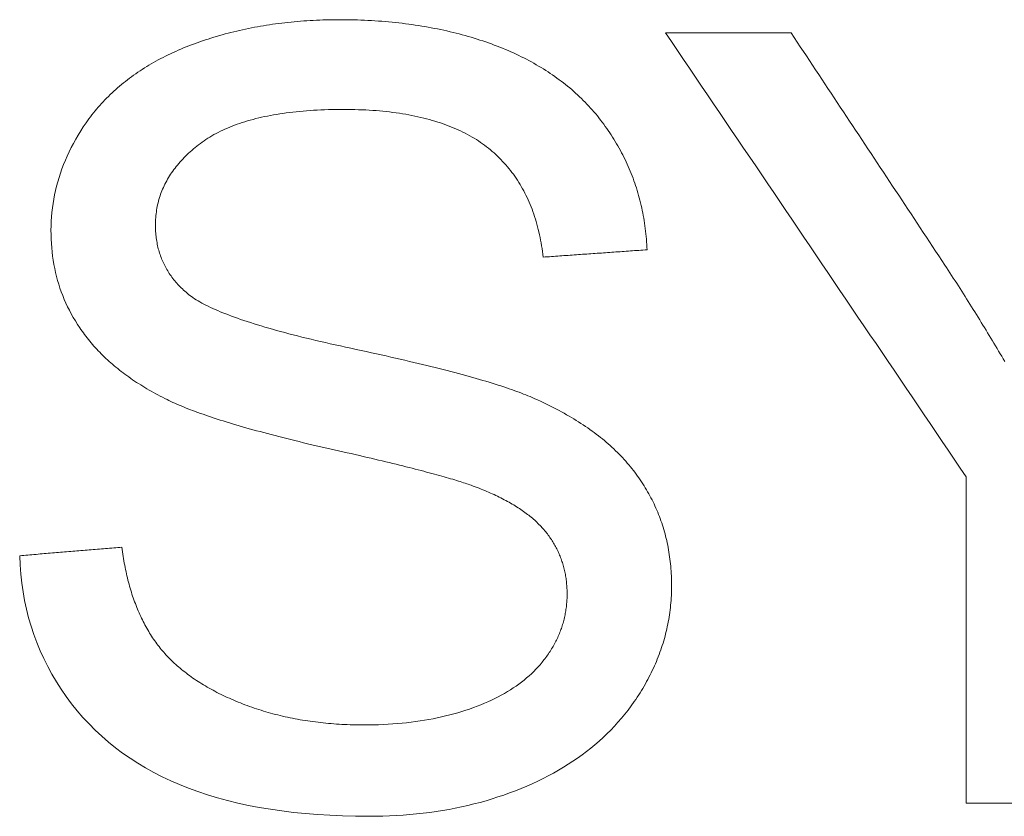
# Model space of a CAD drawing. Header units: millimetres. Extents: x 35 to 385, y -587 to 211.
# Tile 79 of 133: x 213.053 to 214.002, y -354.299 to -353.531. Entities that reach past the tile are written whole.
import ezdxf

# ---------------------------------------------------------------- set-up
doc = ezdxf.new("R2010")
doc.units = ezdxf.units.MM
doc.layers.add('3', color=7, linetype='Continuous', true_color=0xffffff)

msp = doc.modelspace()

# ---------------------------------------------------------------- linework, layer by layer
at = {"layer": '3', "color": 155, "linetype": 'Continuous', "lineweight": 18}
for p, q in [((213.7967, -353.54397), (213.67555, -353.54397)), ((213.96558, -353.97221), (213.96558, -354.2869)), ((213.96558, -354.2869), (214.06497, -354.2869))]:
    msp.add_line(p, q, dxfattribs=at)
for points in [[(213.3613, -353.53139), (213.35812, -353.5314), (213.35494, -353.53143), (213.35178, -353.53148), (213.34862, -353.53155), (213.34548, -353.53164), (213.34235, -353.53175), (213.33924, -353.53188), (213.33613, -353.53203), (213.33304, -353.5322), (213.32996, -353.53239), (213.32689, -353.5326), (213.32383, -353.53284), (213.32079, -353.53309), (213.31775, -353.53336), (213.31473, -353.53365), (213.31172, -353.53396), (213.30872, -353.5343), (213.30574, -353.53465), (213.30276, -353.53502), (213.2998, -353.53541), (213.29685, -353.53583), (213.29391, -353.53626), (213.29098, -353.53671), (213.28806, -353.53719), (213.28516, -353.53768), (213.28226, -353.53819), (213.27938, -353.53873), (213.27651, -353.53928), (213.27365, -353.53985), (213.27081, -353.54045), (213.26797, -353.54106), (213.26515, -353.5417), (213.26234, -353.54235), (213.25954, -353.54303), (213.25675, -353.54372), (213.25397, -353.54444), (213.2512, -353.54517), (213.24845, -353.54593), (213.2457, -353.5467), (213.24297, -353.5475), (213.24025, -353.54831), (213.23754, -353.54915), (213.23485, -353.55001), (213.23216, -353.55088), (213.22949, -353.55178), (213.22682, -353.55269), (213.22417, -353.55363), (213.22153, -353.55459), (213.2189, -353.55556), (213.21629, -353.55656)], [(213.51603, -353.55787), (213.51333, -353.55683), (213.51061, -353.55581), (213.50788, -353.5548), (213.50514, -353.55382), (213.50238, -353.55286), (213.4996, -353.55192), (213.49681, -353.551), (213.494, -353.5501), (213.49117, -353.54923), (213.48833, -353.54837), (213.48547, -353.54753), (213.4826, -353.54672), (213.47971, -353.54593), (213.4768, -353.54515), (213.47388, -353.5444), (213.47095, -353.54367), (213.46799, -353.54296), (213.46502, -353.54227), (213.46204, -353.54161), (213.45903, -353.54096), (213.45602, -353.54033), (213.45298, -353.53973), (213.44993, -353.53914), (213.44686, -353.53858), (213.44378, -353.53804), (213.44068, -353.53752), (213.43756, -353.53702), (213.43443, -353.53654), (213.43128, -353.53608), (213.42811, -353.53565), (213.42493, -353.53523), (213.42173, -353.53484), (213.41852, -353.53447), (213.41529, -353.53412), (213.41204, -353.53379), (213.40877, -353.53348), (213.40549, -353.53319), (213.40219, -353.53292), (213.39888, -353.53268), (213.39555, -353.53245), (213.3922, -353.53225), (213.38883, -353.53207), (213.38545, -353.53191), (213.38205, -353.53177), (213.37864, -353.53165), (213.3752, -353.53156), (213.37175, -353.53148), (213.36829, -353.53143), (213.3648, -353.5314), (213.3613, -353.53139)], [(213.67555, -353.54397), (213.68135, -353.55253), (213.68716, -353.56109), (213.69296, -353.56965), (213.69877, -353.57822), (213.70457, -353.58678), (213.71037, -353.59534), (213.71617, -353.6039), (213.72198, -353.61247), (213.72778, -353.62103), (213.73358, -353.6296), (213.73938, -353.63816), (213.74518, -353.64673), (213.75098, -353.65529), (213.75678, -353.66386), (213.76258, -353.67242), (213.76838, -353.68099), (213.77418, -353.68956), (213.77998, -353.69812), (213.78578, -353.70669), (213.79157, -353.71526), (213.79737, -353.72382), (213.80317, -353.73239), (213.80897, -353.74096), (213.81477, -353.74952), (213.82057, -353.75809), (213.82636, -353.76666), (213.83216, -353.77523), (213.83796, -353.78379), (213.84376, -353.79236), (213.84956, -353.80093), (213.85535, -353.8095), (213.86115, -353.81806), (213.86695, -353.82663), (213.87275, -353.8352), (213.87855, -353.84376), (213.88435, -353.85233), (213.89015, -353.86089), (213.89595, -353.86946), (213.90175, -353.87802), (213.90755, -353.88659), (213.91335, -353.89515), (213.91915, -353.90372), (213.92496, -353.91228), (213.93076, -353.92084), (213.93656, -353.92941), (213.94236, -353.93797), (213.94817, -353.94653), (213.95397, -353.95509), (213.95978, -353.96365), (213.96558, -353.97221)], [(213.94487, -353.76793), (213.94191, -353.76344), (213.93895, -353.75896), (213.93599, -353.75448), (213.93303, -353.74999), (213.93007, -353.74551), (213.92711, -353.74103), (213.92415, -353.73655), (213.92118, -353.73207), (213.91822, -353.72759), (213.91526, -353.72311), (213.9123, -353.71863), (213.90933, -353.71415), (213.90637, -353.70967), (213.9034, -353.7052), (213.90044, -353.70072), (213.89747, -353.69624), (213.89451, -353.69176), (213.89154, -353.68729), (213.88858, -353.68281), (213.88561, -353.67833), (213.88265, -353.67386), (213.87968, -353.66938), (213.87672, -353.6649), (213.87375, -353.66043), (213.87078, -353.65595), (213.86782, -353.65147), (213.86485, -353.647), (213.86189, -353.64252), (213.85892, -353.63804), (213.85595, -353.63357), (213.85299, -353.62909), (213.85002, -353.62461), (213.84706, -353.62014), (213.84409, -353.61566), (213.84113, -353.61118), (213.83816, -353.6067), (213.8352, -353.60223), (213.83224, -353.59775), (213.82927, -353.59327), (213.82631, -353.58879), (213.82335, -353.58431), (213.82038, -353.57983), (213.81742, -353.57535), (213.81446, -353.57087), (213.8115, -353.56639), (213.80854, -353.56191), (213.80558, -353.55742), (213.80262, -353.55294), (213.79966, -353.54846), (213.7967, -353.54397)], [(213.21629, -353.55656), (213.21369, -353.55759), (213.21111, -353.55864), (213.20857, -353.55971), (213.20604, -353.5608), (213.20355, -353.5619), (213.20108, -353.56303), (213.19863, -353.56417), (213.19621, -353.56533), (213.19382, -353.56651), (213.19145, -353.5677), (213.18911, -353.56892), (213.18679, -353.57015), (213.1845, -353.5714), (213.18223, -353.57267), (213.17999, -353.57396), (213.17777, -353.57527), (213.17558, -353.57659), (213.17342, -353.57794), (213.17127, -353.5793), (213.16916, -353.58068), (213.16707, -353.58208), (213.165, -353.5835), (213.16296, -353.58494), (213.16094, -353.58639), (213.15895, -353.58787), (213.15699, -353.58936), (213.15505, -353.59087), (213.15313, -353.5924), (213.15124, -353.59395), (213.14937, -353.59551), (213.14753, -353.5971), (213.14571, -353.5987), (213.14392, -353.60032), (213.14215, -353.60197), (213.1404, -353.60363), (213.13868, -353.6053), (213.13699, -353.607), (213.13532, -353.60872), (213.13367, -353.61045), (213.13205, -353.61221), (213.13045, -353.61398), (213.12888, -353.61577), (213.12733, -353.61758), (213.1258, -353.61941), (213.1243, -353.62126), (213.12283, -353.62312), (213.12137, -353.62501), (213.11994, -353.62691), (213.11854, -353.62883), (213.11716, -353.63077)], [(213.61909, -353.63628), (213.61763, -353.63422), (213.61614, -353.63217), (213.61463, -353.63014), (213.6131, -353.62814), (213.61154, -353.62616), (213.60996, -353.62419), (213.60835, -353.62225), (213.60672, -353.62033), (213.60506, -353.61843), (213.60338, -353.61655), (213.60168, -353.61469), (213.59995, -353.61285), (213.59819, -353.61103), (213.59641, -353.60923), (213.59461, -353.60745), (213.59278, -353.60569), (213.59093, -353.60395), (213.58905, -353.60224), (213.58715, -353.60054), (213.58523, -353.59886), (213.58328, -353.59721), (213.5813, -353.59557), (213.5793, -353.59395), (213.57728, -353.59236), (213.57523, -353.59078), (213.57315, -353.58923), (213.57106, -353.58769), (213.56893, -353.58618), (213.56679, -353.58468), (213.56461, -353.58321), (213.56242, -353.58175), (213.5602, -353.58032), (213.55795, -353.5789), (213.55568, -353.57751), (213.55339, -353.57613), (213.55107, -353.57477), (213.54872, -353.57344), (213.54636, -353.57212), (213.54396, -353.57083), (213.54155, -353.56955), (213.53911, -353.56829), (213.53664, -353.56706), (213.53415, -353.56584), (213.53163, -353.56464), (213.52909, -353.56347), (213.52653, -353.56231), (213.52394, -353.56117), (213.52133, -353.56005), (213.51869, -353.55895), (213.51603, -353.55787)], [(213.2273, -353.6507), (213.22905, -353.64941), (213.23084, -353.64814), (213.23268, -353.6469), (213.23456, -353.64569), (213.23647, -353.6445), (213.23843, -353.64333), (213.24043, -353.6422), (213.24247, -353.64108), (213.24456, -353.64), (213.24668, -353.63894), (213.24885, -353.6379), (213.25106, -353.63689), (213.25331, -353.63591), (213.2556, -353.63496), (213.25793, -353.63403), (213.2603, -353.63312), (213.26272, -353.63224), (213.26517, -353.63139), (213.26767, -353.63056), (213.27021, -353.62976), (213.27279, -353.62899), (213.27541, -353.62824), (213.27807, -353.62752), (213.28077, -353.62682), (213.28352, -353.62615), (213.2863, -353.62551), (213.28913, -353.62489), (213.292, -353.6243), (213.29491, -353.62373), (213.29786, -353.62319), (213.30085, -353.62268), (213.30388, -353.62219), (213.30696, -353.62173), (213.31007, -353.6213), (213.31323, -353.62089), (213.31643, -353.62051), (213.31967, -353.62015), (213.32295, -353.61982), (213.32627, -353.61952), (213.32963, -353.61924), (213.33303, -353.61899), (213.33647, -353.61877), (213.33996, -353.61857), (213.34349, -353.6184), (213.34705, -353.61826), (213.35066, -353.61814), (213.35431, -353.61804), (213.358, -353.61798), (213.36173, -353.61794), (213.3655, -353.61792)], [(213.3655, -353.61792), (213.36912, -353.61794), (213.3727, -353.61798), (213.37625, -353.61806), (213.37976, -353.61816), (213.38323, -353.61829), (213.38667, -353.61845), (213.39008, -353.61863), (213.39345, -353.61885), (213.39678, -353.6191), (213.40008, -353.61937), (213.40335, -353.61967), (213.40658, -353.62001), (213.40977, -353.62037), (213.41293, -353.62076), (213.41605, -353.62117), (213.41914, -353.62162), (213.4222, -353.6221), (213.42521, -353.6226), (213.4282, -353.62314), (213.43114, -353.6237), (213.43406, -353.62429), (213.43693, -353.62491), (213.43977, -353.62556), (213.44258, -353.62623), (213.44535, -353.62694), (213.44809, -353.62767), (213.45079, -353.62844), (213.45345, -353.62923), (213.45608, -353.63005), (213.45868, -353.6309), (213.46124, -353.63177), (213.46376, -353.63268), (213.46625, -353.63361), (213.46871, -353.63458), (213.47113, -353.63557), (213.47351, -353.63659), (213.47586, -353.63764), (213.47817, -353.63871), (213.48045, -353.63982), (213.48269, -353.64095), (213.4849, -353.64211), (213.48707, -353.6433), (213.48921, -353.64452), (213.49131, -353.64577), (213.49337, -353.64705), (213.4954, -353.64835), (213.4974, -353.64968), (213.49936, -353.65104), (213.50129, -353.65243), (213.50318, -353.65385)], [(213.11716, -353.63077), (213.11451, -353.63472), (213.11196, -353.63868), (213.10953, -353.64266), (213.1072, -353.64667), (213.10498, -353.65069), (213.10287, -353.65472), (213.10087, -353.65878), (213.09897, -353.66285), (213.09719, -353.66694), (213.09551, -353.67105), (213.09394, -353.67517), (213.09248, -353.67931), (213.09112, -353.68347), (213.08988, -353.68763), (213.08874, -353.69182), (213.08771, -353.69602), (213.08679, -353.70023), (213.08598, -353.70445), (213.08528, -353.70869), (213.08468, -353.71294), (213.0842, -353.7172), (213.08382, -353.72147), (213.08355, -353.72576), (213.08338, -353.73005), (213.08333, -353.73436), (213.08337, -353.73865), (213.08351, -353.74288), (213.08373, -353.74707), (213.08404, -353.75121), (213.08443, -353.7553), (213.08492, -353.75935), (213.08549, -353.76335), (213.08616, -353.76731), (213.08691, -353.77122), (213.08775, -353.77509), (213.08868, -353.77892), (213.0897, -353.7827), (213.09081, -353.78645), (213.09201, -353.79015), (213.0933, -353.79382), (213.09468, -353.79744), (213.09614, -353.80103), (213.0977, -353.80459), (213.09935, -353.80811), (213.10109, -353.81159), (213.10291, -353.81504), (213.10483, -353.81845), (213.10684, -353.82183), (213.10894, -353.82518), (213.11113, -353.8285)], [(213.6579, -353.75324), (213.65777, -353.75063), (213.65762, -353.74804), (213.65745, -353.74545), (213.65725, -353.74288), (213.65702, -353.74032), (213.65676, -353.73776), (213.65648, -353.73522), (213.65617, -353.73269), (213.65583, -353.73017), (213.65547, -353.72766), (213.65508, -353.72516), (213.65467, -353.72267), (213.65423, -353.72019), (213.65376, -353.71773), (213.65326, -353.71527), (213.65274, -353.71283), (213.6522, -353.71039), (213.65162, -353.70797), (213.65102, -353.70556), (213.65039, -353.70316), (213.64974, -353.70077), (213.64906, -353.69839), (213.64835, -353.69602), (213.64761, -353.69367), (213.64685, -353.69132), (213.64606, -353.68898), (213.64525, -353.68666), (213.64441, -353.68435), (213.64354, -353.68205), (213.64264, -353.67975), (213.64172, -353.67747), (213.64077, -353.67521), (213.63979, -353.67295), (213.63879, -353.6707), (213.63776, -353.66847), (213.63671, -353.66624), (213.63562, -353.66403), (213.63451, -353.66183), (213.63337, -353.65964), (213.63221, -353.65746), (213.63102, -353.65529), (213.6298, -353.65313), (213.62856, -353.65099), (213.62728, -353.64885), (213.62599, -353.64673), (213.62466, -353.64462), (213.62331, -353.64252), (213.62193, -353.64043), (213.62052, -353.63835), (213.61909, -353.63628)], [(213.18403, -353.72938), (213.18405, -353.72754), (213.1841, -353.72572), (213.18419, -353.7239), (213.18431, -353.7221), (213.18446, -353.72031), (213.18465, -353.71852), (213.18488, -353.71675), (213.18514, -353.71499), (213.18543, -353.71324), (213.18576, -353.7115), (213.18612, -353.70977), (213.18652, -353.70806), (213.18696, -353.70635), (213.18742, -353.70465), (213.18792, -353.70297), (213.18846, -353.70129), (213.18903, -353.69963), (213.18964, -353.69797), (213.19028, -353.69633), (213.19095, -353.6947), (213.19166, -353.69308), (213.19241, -353.69147), (213.19319, -353.68987), (213.194, -353.68828), (213.19485, -353.6867), (213.19573, -353.68513), (213.19665, -353.68357), (213.1976, -353.68203), (213.19859, -353.68049), (213.19961, -353.67896), (213.20066, -353.67745), (213.20175, -353.67595), (213.20288, -353.67445), (213.20404, -353.67297), (213.20523, -353.6715), (213.20646, -353.67004), (213.20772, -353.66859), (213.20902, -353.66715), (213.21036, -353.66572), (213.21172, -353.6643), (213.21312, -353.66289), (213.21456, -353.66149), (213.21603, -353.66011), (213.21754, -353.65873), (213.21908, -353.65737), (213.22065, -353.65601), (213.22226, -353.65467), (213.22391, -353.65334), (213.22559, -353.65202), (213.2273, -353.6507)], [(213.50318, -353.65385), (213.50502, -353.65531), (213.50683, -353.6568), (213.50861, -353.65832), (213.51036, -353.65986), (213.51208, -353.66143), (213.51377, -353.66302), (213.51543, -353.66465), (213.51706, -353.6663), (213.51866, -353.66798), (213.52023, -353.66968), (213.52177, -353.67142), (213.52327, -353.67317), (213.52475, -353.67496), (213.5262, -353.67678), (213.52761, -353.67862), (213.529, -353.68049), (213.53035, -353.68238), (213.53168, -353.6843), (213.53297, -353.68625), (213.53423, -353.68823), (213.53547, -353.69024), (213.53667, -353.69227), (213.53784, -353.69433), (213.53898, -353.69642), (213.54009, -353.69853), (213.54116, -353.70067), (213.54221, -353.70284), (213.54323, -353.70504), (213.54421, -353.70726), (213.54517, -353.70951), (213.54609, -353.71179), (213.54698, -353.7141), (213.54785, -353.71643), (213.54868, -353.71879), (213.54948, -353.72118), (213.55024, -353.7236), (213.55098, -353.72604), (213.55169, -353.72851), (213.55236, -353.73101), (213.55301, -353.73354), (213.55362, -353.73609), (213.5542, -353.73867), (213.55475, -353.74128), (213.55527, -353.74392), (213.55576, -353.74658), (213.55621, -353.74928), (213.55664, -353.752), (213.55703, -353.75474), (213.55739, -353.75752), (213.55772, -353.76032)], [(213.21471, -353.7952), (213.2135, -353.79417), (213.21231, -353.79313), (213.21114, -353.79208), (213.21, -353.79101), (213.20888, -353.78994), (213.20779, -353.78885), (213.20672, -353.78775), (213.20568, -353.78664), (213.20466, -353.78551), (213.20367, -353.78438), (213.2027, -353.78323), (213.20175, -353.78207), (213.20083, -353.7809), (213.19994, -353.77971), (213.19906, -353.77852), (213.19822, -353.77731), (213.1974, -353.77609), (213.1966, -353.77486), (213.19582, -353.77362), (213.19508, -353.77237), (213.19435, -353.7711), (213.19365, -353.76983), (213.19298, -353.76854), (213.19233, -353.76724), (213.1917, -353.76593), (213.1911, -353.7646), (213.19052, -353.76327), (213.18997, -353.76192), (213.18944, -353.76056), (213.18894, -353.75919), (213.18846, -353.75781), (213.18801, -353.75642), (213.18758, -353.75501), (213.18717, -353.7536), (213.18679, -353.75217), (213.18644, -353.75073), (213.1861, -353.74928), (213.1858, -353.74782), (213.18552, -353.74634), (213.18526, -353.74486), (213.18502, -353.74336), (213.18482, -353.74185), (213.18463, -353.74033), (213.18447, -353.7388), (213.18434, -353.73726), (213.18423, -353.73571), (213.18414, -353.73414), (213.18408, -353.73256), (213.18404, -353.73098), (213.18403, -353.72938)], [(213.55772, -353.76032), (213.55972, -353.76018), (213.56172, -353.76004), (213.56372, -353.7599), (213.56572, -353.75975), (213.56772, -353.75961), (213.56972, -353.75947), (213.57172, -353.75933), (213.57373, -353.75919), (213.57573, -353.75905), (213.57773, -353.75891), (213.57974, -353.75876), (213.58174, -353.75862), (213.58374, -353.75848), (213.58575, -353.75834), (213.58775, -353.7582), (213.58976, -353.75806), (213.59176, -353.75791), (213.59377, -353.75777), (213.59577, -353.75763), (213.59778, -353.75749), (213.59979, -353.75735), (213.60179, -353.75721), (213.6038, -353.75706), (213.6058, -353.75692), (213.60781, -353.75678), (213.60982, -353.75664), (213.61182, -353.7565), (213.61383, -353.75636), (213.61583, -353.75621), (213.61784, -353.75607), (213.61985, -353.75593), (213.62185, -353.75579), (213.62386, -353.75565), (213.62586, -353.75551), (213.62787, -353.75536), (213.62987, -353.75522), (213.63188, -353.75508), (213.63388, -353.75494), (213.63588, -353.7548), (213.63789, -353.75466), (213.63989, -353.75452), (213.64189, -353.75437), (213.6439, -353.75423), (213.6459, -353.75409), (213.6479, -353.75395), (213.6499, -353.75381), (213.6519, -353.75367), (213.6539, -353.75352), (213.6559, -353.75338), (213.6579, -353.75324)], [(214.00265, -353.86097), (214.00118, -353.85846), (213.9997, -353.85595), (213.99821, -353.85344), (213.99672, -353.85093), (213.99523, -353.84842), (213.99373, -353.84591), (213.99222, -353.84339), (213.99071, -353.84088), (213.9892, -353.83837), (213.98768, -353.83586), (213.98616, -353.83334), (213.98463, -353.83083), (213.9831, -353.82832), (213.98156, -353.8258), (213.98002, -353.82329), (213.97847, -353.82077), (213.97692, -353.81826), (213.97536, -353.81574), (213.9738, -353.81323), (213.97224, -353.81071), (213.97066, -353.8082), (213.96909, -353.80568), (213.96751, -353.80317), (213.96592, -353.80065), (213.96433, -353.79813), (213.96274, -353.79562), (213.96114, -353.7931), (213.95953, -353.79058), (213.95792, -353.78807), (213.95631, -353.78555), (213.95469, -353.78303), (213.95306, -353.78051), (213.95144, -353.778), (213.9498, -353.77548), (213.94816, -353.77296), (213.94652, -353.77044), (213.94487, -353.76793)], [(213.37232, -353.84817), (213.36726, -353.84709), (213.36228, -353.846), (213.35738, -353.84492), (213.35255, -353.84384), (213.3478, -353.84276), (213.34314, -353.84168), (213.33854, -353.8406), (213.33403, -353.83953), (213.3296, -353.83845), (213.32524, -353.83738), (213.32096, -353.8363), (213.31676, -353.83523), (213.31264, -353.83416), (213.30859, -353.83309), (213.30462, -353.83202), (213.30073, -353.83095), (213.29692, -353.82989), (213.29319, -353.82882), (213.28953, -353.82776), (213.28595, -353.82669), (213.28245, -353.82563), (213.27903, -353.82457), (213.27568, -353.82351), (213.27242, -353.82245), (213.26923, -353.82139), (213.26611, -353.82033), (213.26308, -353.81928), (213.26012, -353.81822), (213.25724, -353.81717), (213.25444, -353.81611), (213.25172, -353.81506), (213.24907, -353.81401), (213.24651, -353.81295), (213.24401, -353.8119), (213.2416, -353.81085), (213.23927, -353.80981), (213.23701, -353.80876), (213.23483, -353.80771), (213.23273, -353.80666), (213.2307, -353.80562), (213.22875, -353.80457), (213.22688, -353.80353), (213.22509, -353.80248), (213.22338, -353.80144), (213.22174, -353.8004), (213.22018, -353.79936), (213.2187, -353.79832), (213.21729, -353.79728), (213.21596, -353.79624), (213.21471, -353.7952)], [(213.11113, -353.8285), (213.11224, -353.83015), (213.11338, -353.83179), (213.11454, -353.83341), (213.11572, -353.83503), (213.11693, -353.83663), (213.11816, -353.83822), (213.11941, -353.83981), (213.12068, -353.84138), (213.12198, -353.84294), (213.12331, -353.84449), (213.12465, -353.84603), (213.12602, -353.84756), (213.12741, -353.84908), (213.12883, -353.85058), (213.13027, -353.85208), (213.13173, -353.85357), (213.13322, -353.85504), (213.13473, -353.85651), (213.13626, -353.85796), (213.13781, -353.85941), (213.13939, -353.86084), (213.14099, -353.86226), (213.14262, -353.86367), (213.14427, -353.86507), (213.14594, -353.86646), (213.14764, -353.86784), (213.14935, -353.86921), (213.1511, -353.87057), (213.15286, -353.87192), (213.15465, -353.87325), (213.15646, -353.87458), (213.1583, -353.87589), (213.16015, -353.8772), (213.16204, -353.87849), (213.16394, -353.87977), (213.16587, -353.88105), (213.16782, -353.88231), (213.16979, -353.88356), (213.17179, -353.8848), (213.17381, -353.88603), (213.17586, -353.88725), (213.17793, -353.88846), (213.18002, -353.88965), (213.18213, -353.89084), (213.18427, -353.89202), (213.18643, -353.89318), (213.18861, -353.89434), (213.19082, -353.89548), (213.19305, -353.89661), (213.19531, -353.89773)], [(213.54697, -353.89564), (213.54505, -353.89482), (213.54306, -353.89399), (213.54101, -353.89316), (213.5389, -353.89232), (213.53672, -353.89148), (213.53448, -353.89064), (213.53217, -353.88979), (213.52979, -353.88893), (213.52736, -353.88807), (213.52485, -353.8872), (213.52229, -353.88633), (213.51966, -353.88545), (213.51696, -353.88457), (213.5142, -353.88368), (213.51138, -353.88279), (213.50849, -353.88189), (213.50554, -353.88099), (213.50252, -353.88008), (213.49944, -353.87917), (213.49629, -353.87825), (213.49308, -353.87733), (213.48981, -353.8764), (213.48647, -353.87546), (213.48307, -353.87452), (213.47961, -353.87358), (213.47608, -353.87263), (213.47249, -353.87167), (213.46883, -353.87071), (213.46511, -353.86974), (213.46132, -353.86877), (213.45748, -353.86779), (213.45357, -353.86681), (213.44959, -353.86582), (213.44555, -353.86483), (213.44145, -353.86383), (213.43728, -353.86282), (213.43306, -353.86181), (213.42876, -353.8608), (213.42441, -353.85977), (213.41999, -353.85875), (213.4155, -353.85771), (213.41096, -353.85668), (213.40635, -353.85563), (213.40168, -353.85458), (213.39694, -353.85353), (213.39214, -353.85247), (213.38728, -353.8514), (213.38236, -353.85033), (213.37737, -353.84925), (213.37232, -353.84817)], [(213.19531, -353.89773), (213.19708, -353.8986), (213.1989, -353.89947), (213.20078, -353.90034), (213.20271, -353.90122), (213.20469, -353.90209), (213.20673, -353.90297), (213.20881, -353.90385), (213.21095, -353.90474), (213.21314, -353.90563), (213.21538, -353.90651), (213.21768, -353.90741), (213.22002, -353.9083), (213.22242, -353.9092), (213.22487, -353.9101), (213.22737, -353.911), (213.22993, -353.9119), (213.23254, -353.91281), (213.23519, -353.91372), (213.23791, -353.91463), (213.24067, -353.91555), (213.24348, -353.91646), (213.24635, -353.91738), (213.24927, -353.9183), (213.25224, -353.91923), (213.25526, -353.92016), (213.25834, -353.92109), (213.26146, -353.92202), (213.26464, -353.92295), (213.26787, -353.92389), (213.27115, -353.92483), (213.27449, -353.92577), (213.27787, -353.92672), (213.28131, -353.92766), (213.2848, -353.92861), (213.28834, -353.92957), (213.29193, -353.93052), (213.29558, -353.93148), (213.29928, -353.93244), (213.30302, -353.9334), (213.30682, -353.93436), (213.31068, -353.93533), (213.31458, -353.9363), (213.31853, -353.93727), (213.32254, -353.93825), (213.3266, -353.93923), (213.33071, -353.94021), (213.33487, -353.94119), (213.33909, -353.94217), (213.34335, -353.94316), (213.34767, -353.94415)], [(213.64872, -353.97142), (213.6474, -353.96959), (213.64605, -353.96777), (213.64467, -353.96596), (213.64326, -353.96417), (213.64182, -353.96238), (213.64035, -353.96062), (213.63885, -353.95886), (213.63733, -353.95712), (213.63577, -353.95539), (213.63419, -353.95367), (213.63257, -353.95197), (213.63093, -353.95028), (213.62925, -353.9486), (213.62755, -353.94694), (213.62582, -353.94529), (213.62405, -353.94365), (213.62226, -353.94203), (213.62044, -353.94042), (213.6186, -353.93882), (213.61672, -353.93723), (213.61481, -353.93566), (213.61287, -353.9341), (213.61091, -353.93255), (213.60892, -353.93102), (213.60689, -353.9295), (213.60484, -353.92799), (213.60276, -353.9265), (213.60065, -353.92501), (213.59851, -353.92354), (213.59634, -353.92209), (213.59415, -353.92064), (213.59192, -353.91921), (213.58967, -353.91779), (213.58738, -353.91639), (213.58507, -353.915), (213.58273, -353.91362), (213.58036, -353.91225), (213.57797, -353.9109), (213.57554, -353.90956), (213.57309, -353.90823), (213.5706, -353.90691), (213.56809, -353.90561), (213.56555, -353.90432), (213.56298, -353.90304), (213.56038, -353.90177), (213.55776, -353.90052), (213.5551, -353.89928), (213.55242, -353.89805), (213.54971, -353.89684), (213.54697, -353.89564)], [(213.34767, -353.94415), (213.352, -353.94512), (213.35626, -353.94608), (213.36046, -353.94703), (213.3646, -353.94797), (213.36868, -353.9489), (213.3727, -353.94982), (213.37665, -353.95073), (213.38054, -353.95163), (213.38437, -353.95252), (213.38814, -353.9534), (213.39185, -353.95427), (213.39549, -353.95513), (213.39907, -353.95598), (213.40259, -353.95682), (213.40605, -353.95765), (213.40944, -353.95847), (213.41278, -353.95928), (213.41605, -353.96008), (213.41926, -353.96087), (213.42241, -353.96165), (213.42549, -353.96242), (213.42852, -353.96318), (213.43148, -353.96393), (213.43438, -353.96466), (213.43722, -353.96539), (213.44, -353.96611), (213.44272, -353.96682), (213.44537, -353.96752), (213.44796, -353.96821), (213.4505, -353.96889), (213.45297, -353.96955), (213.45537, -353.97021), (213.45772, -353.97086), (213.46001, -353.9715), (213.46223, -353.97213), (213.46439, -353.97275), (213.46649, -353.97335), (213.46853, -353.97395), (213.47051, -353.97454), (213.47243, -353.97512), (213.47428, -353.97568), (213.47608, -353.97624), (213.47781, -353.97679), (213.47948, -353.97733), (213.48109, -353.97785), (213.48264, -353.97837), (213.48413, -353.97888), (213.48556, -353.97938), (213.48692, -353.97986), (213.48823, -353.98034)], [(213.48823, -353.98034), (213.4902, -353.98105), (213.49215, -353.98177), (213.49407, -353.9825), (213.49598, -353.98323), (213.49786, -353.98397), (213.49972, -353.98471), (213.50155, -353.98547), (213.50336, -353.98623), (213.50516, -353.98699), (213.50692, -353.98776), (213.50867, -353.98854), (213.51039, -353.98933), (213.51209, -353.99013), (213.51377, -353.99093), (213.51542, -353.99173), (213.51706, -353.99255), (213.51867, -353.99337), (213.52026, -353.99419), (213.52182, -353.99503), (213.52336, -353.99587), (213.52489, -353.99672), (213.52638, -353.99757), (213.52786, -353.99843), (213.52931, -353.9993), (213.53074, -354.00017), (213.53215, -354.00105), (213.53354, -354.00194), (213.5349, -354.00283), (213.53625, -354.00373), (213.53757, -354.00464), (213.53886, -354.00555), (213.54014, -354.00647), (213.54139, -354.0074), (213.54262, -354.00833), (213.54383, -354.00927), (213.54502, -354.01022), (213.54618, -354.01117), (213.54732, -354.01213), (213.54844, -354.01309), (213.54954, -354.01407), (213.55061, -354.01504), (213.55167, -354.01603), (213.5527, -354.01702), (213.55371, -354.01802), (213.55469, -354.01902), (213.55566, -354.02003), (213.5566, -354.02105), (213.55752, -354.02207), (213.55842, -354.0231), (213.5593, -354.02413)], [(213.6815, -354.07711), (213.68149, -354.07472), (213.68145, -354.07235), (213.68138, -354.06998), (213.68129, -354.06763), (213.68118, -354.06529), (213.68103, -354.06296), (213.68087, -354.06064), (213.68067, -354.05834), (213.68045, -354.05604), (213.6802, -354.05375), (213.67993, -354.05148), (213.67963, -354.04922), (213.67931, -354.04697), (213.67896, -354.04473), (213.67858, -354.0425), (213.67818, -354.04028), (213.67775, -354.03808), (213.67729, -354.03588), (213.67681, -354.0337), (213.6763, -354.03152), (213.67577, -354.02936), (213.67521, -354.02721), (213.67462, -354.02507), (213.67401, -354.02294), (213.67337, -354.02082), (213.6727, -354.01872), (213.67201, -354.01662), (213.67129, -354.01454), (213.67055, -354.01246), (213.66977, -354.0104), (213.66898, -354.00835), (213.66815, -354.00631), (213.6673, -354.00428), (213.66642, -354.00226), (213.66551, -354.00025), (213.66458, -353.99825), (213.66362, -353.99626), (213.66264, -353.99429), (213.66163, -353.99232), (213.66059, -353.99037), (213.65952, -353.98843), (213.65843, -353.9865), (213.65731, -353.98457), (213.65616, -353.98266), (213.65499, -353.98076), (213.65379, -353.97887), (213.65256, -353.977), (213.65131, -353.97513), (213.65003, -353.97327), (213.64872, -353.97142)], [(213.5593, -354.02413), (213.56015, -354.02518), (213.56099, -354.02623), (213.56181, -354.02728), (213.56262, -354.02835), (213.5634, -354.02942), (213.56417, -354.0305), (213.56492, -354.03159), (213.56566, -354.03268), (213.56637, -354.03379), (213.56707, -354.03489), (213.56775, -354.03601), (213.56842, -354.03714), (213.56906, -354.03827), (213.56969, -354.03941), (213.5703, -354.04055), (213.57089, -354.04171), (213.57147, -354.04287), (213.57203, -354.04404), (213.57257, -354.04521), (213.5731, -354.0464), (213.5736, -354.04759), (213.57409, -354.04879), (213.57456, -354.04999), (213.57502, -354.0512), (213.57546, -354.05242), (213.57588, -354.05365), (213.57628, -354.05488), (213.57666, -354.05613), (213.57703, -354.05737), (213.57738, -354.05863), (213.57772, -354.05989), (213.57803, -354.06116), (213.57833, -354.06244), (213.57862, -354.06373), (213.57888, -354.06502), (213.57913, -354.06632), (213.57936, -354.06762), (213.57957, -354.06893), (213.57977, -354.07025), (213.57995, -354.07158), (213.58011, -354.07292), (213.58025, -354.07426), (213.58038, -354.0756), (213.58049, -354.07696), (213.58059, -354.07832), (213.58066, -354.07969), (213.58072, -354.08107), (213.58077, -354.08245), (213.58079, -354.08384), (213.5808, -354.08524)], [(213.15177, -354.04013), (213.14979, -354.04029), (213.14781, -354.04045), (213.14583, -354.0406), (213.14385, -354.04076), (213.14187, -354.04092), (213.13989, -354.04108), (213.13791, -354.04123), (213.13593, -354.04139), (213.13396, -354.04155), (213.13198, -354.04171), (213.13, -354.04186), (213.12803, -354.04202), (213.12605, -354.04218), (213.12408, -354.04234), (213.1221, -354.0425), (213.12013, -354.04266), (213.11815, -354.04282), (213.11618, -354.04298), (213.11421, -354.04314), (213.11223, -354.04329), (213.11026, -354.04345), (213.10829, -354.04361), (213.10632, -354.04378), (213.10435, -354.04394), (213.10238, -354.0441), (213.1004, -354.04426), (213.09843, -354.04442), (213.09646, -354.04458), (213.09449, -354.04475), (213.09253, -354.04491), (213.09056, -354.04507), (213.08859, -354.04523), (213.08662, -354.0454), (213.08465, -354.04556), (213.08268, -354.04573), (213.08071, -354.04589), (213.07875, -354.04606), (213.07678, -354.04623), (213.07481, -354.04639), (213.07284, -354.04656), (213.07088, -354.04673), (213.06891, -354.04689), (213.06694, -354.04706), (213.06497, -354.04723), (213.06301, -354.0474), (213.06104, -354.04757), (213.05907, -354.04774), (213.05711, -354.04792), (213.05514, -354.04809), (213.05317, -354.04826)], [(213.18429, -354.13165), (213.18328, -354.13021), (213.18228, -354.12876), (213.18129, -354.12728), (213.18032, -354.12579), (213.17936, -354.12429), (213.17842, -354.12277), (213.17749, -354.12123), (213.17658, -354.11968), (213.17568, -354.11811), (213.17479, -354.11652), (213.17392, -354.11492), (213.17307, -354.1133), (213.17223, -354.11167), (213.1714, -354.11002), (213.17059, -354.10835), (213.1698, -354.10667), (213.16902, -354.10497), (213.16825, -354.10325), (213.1675, -354.10152), (213.16677, -354.09978), (213.16605, -354.09802), (213.16534, -354.09624), (213.16465, -354.09444), (213.16397, -354.09263), (213.16331, -354.09081), (213.16267, -354.08897), (213.16204, -354.08711), (213.16142, -354.08524), (213.16082, -354.08335), (213.16024, -354.08145), (213.15967, -354.07953), (213.15911, -354.07759), (213.15858, -354.07564), (213.15805, -354.07368), (213.15754, -354.0717), (213.15705, -354.0697), (213.15657, -354.06769), (213.15611, -354.06566), (213.15566, -354.06362), (213.15523, -354.06156), (213.15482, -354.05948), (213.15442, -354.05739), (213.15403, -354.05529), (213.15366, -354.05317), (213.15331, -354.05103), (213.15297, -354.04888), (213.15265, -354.04672), (213.15234, -354.04454), (213.15205, -354.04234), (213.15177, -354.04013)], [(213.05317, -354.04826), (213.05355, -354.05713), (213.05421, -354.06589), (213.05516, -354.07454), (213.05638, -354.08308), (213.05789, -354.09152), (213.05969, -354.09984), (213.06176, -354.10805), (213.06412, -354.11616), (213.06677, -354.12415), (213.06969, -354.13204), (213.0729, -354.13981), (213.0764, -354.14747), (213.08017, -354.15502), (213.08423, -354.16246), (213.08857, -354.16978), (213.0932, -354.177), (213.09811, -354.18409), (213.10325, -354.19099), (213.10861, -354.19768), (213.11419, -354.20415), (213.12, -354.21041), (213.12603, -354.21645), (213.13228, -354.22228), (213.13876, -354.2279), (213.14546, -354.2333), (213.15239, -354.2385), (213.15955, -354.24348), (213.16693, -354.24824), (213.17453, -354.2528), (213.18236, -354.25715), (213.19043, -354.26128), (213.19871, -354.26521), (213.20723, -354.26892), (213.21598, -354.27243), (213.22498, -354.27572), (213.23422, -354.27879), (213.24371, -354.28165), (213.25345, -354.2843), (213.26344, -354.28673), (213.27367, -354.28895), (213.28415, -354.29096), (213.29487, -354.29275), (213.30585, -354.29433), (213.31707, -354.2957), (213.32854, -354.29686), (213.34026, -354.29781), (213.35223, -354.29854), (213.36445, -354.29907), (213.37691, -354.29938), (213.38963, -354.29949)], [(213.64557, -354.18882), (213.64701, -354.18671), (213.64841, -354.1846), (213.64978, -354.18248), (213.65113, -354.18035), (213.65244, -354.17822), (213.65373, -354.17609), (213.65498, -354.17395), (213.65621, -354.17181), (213.65741, -354.16966), (213.65857, -354.16751), (213.65971, -354.16535), (213.66082, -354.16319), (213.6619, -354.16103), (213.66295, -354.15885), (213.66397, -354.15668), (213.66496, -354.1545), (213.66593, -354.15231), (213.66686, -354.15012), (213.66777, -354.14792), (213.66864, -354.14572), (213.66949, -354.14351), (213.67031, -354.1413), (213.67109, -354.13909), (213.67185, -354.13686), (213.67258, -354.13464), (213.67328, -354.1324), (213.67396, -354.13016), (213.6746, -354.12792), (213.67522, -354.12567), (213.6758, -354.12342), (213.67636, -354.12116), (213.67689, -354.11889), (213.67739, -354.11662), (213.67786, -354.11434), (213.6783, -354.11206), (213.67871, -354.10977), (213.6791, -354.10748), (213.67945, -354.10518), (213.67978, -354.10287), (213.68008, -354.10056), (213.68035, -354.09824), (213.68059, -354.09592), (213.6808, -354.09359), (213.68099, -354.09125), (213.68114, -354.08891), (213.68127, -354.08656), (213.68137, -354.08421), (213.68144, -354.08185), (213.68149, -354.07948), (213.6815, -354.07711)], [(213.5808, -354.08524), (213.58079, -354.0866), (213.58076, -354.08797), (213.58072, -354.08933), (213.58066, -354.09068), (213.58058, -354.09203), (213.58048, -354.09338), (213.58037, -354.09473), (213.58023, -354.09607), (213.58008, -354.0974), (213.57992, -354.09873), (213.57973, -354.10006), (213.57953, -354.10139), (213.57931, -354.10271), (213.57907, -354.10403), (213.57881, -354.10534), (213.57853, -354.10665), (213.57824, -354.10795), (213.57793, -354.10925), (213.5776, -354.11055), (213.57726, -354.11184), (213.57689, -354.11313), (213.57651, -354.11442), (213.57611, -354.1157), (213.57569, -354.11697), (213.57526, -354.11825), (213.57481, -354.11951), (213.57433, -354.12078), (213.57385, -354.12204), (213.57334, -354.1233), (213.57281, -354.12455), (213.57227, -354.1258), (213.57171, -354.12704), (213.57113, -354.12828), (213.57053, -354.12951), (213.56992, -354.13074), (213.56928, -354.13197), (213.56863, -354.13319), (213.56796, -354.13441), (213.56727, -354.13563), (213.56657, -354.13684), (213.56584, -354.13804), (213.5651, -354.13924), (213.56434, -354.14044), (213.56356, -354.14163), (213.56277, -354.14282), (213.56195, -354.14401), (213.56112, -354.14519), (213.56027, -354.14636), (213.5594, -354.14753), (213.55851, -354.1487)], [(213.26375, -354.18935), (213.26161, -354.18846), (213.25949, -354.18756), (213.25739, -354.18665), (213.25531, -354.18573), (213.25326, -354.1848), (213.25123, -354.18386), (213.24922, -354.1829), (213.24723, -354.18194), (213.24527, -354.18096), (213.24333, -354.17997), (213.24141, -354.17897), (213.23952, -354.17796), (213.23764, -354.17694), (213.23579, -354.17591), (213.23397, -354.17487), (213.23216, -354.17381), (213.23038, -354.17275), (213.22862, -354.17167), (213.22688, -354.17059), (213.22517, -354.16949), (213.22348, -354.16838), (213.22181, -354.16726), (213.22017, -354.16613), (213.21854, -354.16499), (213.21694, -354.16384), (213.21536, -354.16268), (213.21381, -354.16151), (213.21228, -354.16033), (213.21077, -354.15913), (213.20928, -354.15793), (213.20781, -354.15671), (213.20637, -354.15549), (213.20495, -354.15425), (213.20356, -354.153), (213.20218, -354.15175), (213.20083, -354.15048), (213.1995, -354.1492), (213.1982, -354.14791), (213.19691, -354.14662), (213.19565, -354.14531), (213.19441, -354.14399), (213.1932, -354.14266), (213.19201, -354.14132), (213.19084, -354.13997), (213.18969, -354.13861), (213.18856, -354.13724), (213.18746, -354.13586), (213.18638, -354.13446), (213.18533, -354.13306), (213.18429, -354.13165)], [(213.55851, -354.1487), (213.55668, -354.15101), (213.55478, -354.15328), (213.5528, -354.15551), (213.55075, -354.15771), (213.54862, -354.15987), (213.54643, -354.16199), (213.54416, -354.16407), (213.54181, -354.16611), (213.53939, -354.16811), (213.5369, -354.17007), (213.53433, -354.172), (213.53168, -354.17388), (213.52897, -354.17573), (213.52617, -354.17753), (213.5233, -354.1793), (213.52036, -354.18102), (213.51734, -354.18271), (213.51425, -354.18435), (213.51108, -354.18595), (213.50783, -354.18752), (213.50451, -354.18904), (213.50111, -354.19052), (213.49764, -354.19196), (213.49409, -354.19336), (213.49046, -354.19472), (213.48677, -354.19603), (213.48304, -354.19729), (213.47926, -354.19849), (213.47544, -354.19964), (213.47158, -354.20073), (213.46767, -354.20177), (213.46371, -354.20276), (213.45971, -354.20369), (213.45567, -354.20457), (213.45159, -354.2054), (213.44745, -354.20617), (213.44328, -354.20689), (213.43906, -354.20755), (213.43479, -354.20816), (213.43048, -354.20872), (213.42613, -354.20923), (213.42173, -354.20968), (213.41728, -354.21008), (213.41279, -354.21042), (213.40826, -354.21071), (213.40368, -354.21095), (213.39905, -354.21114), (213.39438, -354.21127), (213.38967, -354.21135), (213.38491, -354.21137)], [(213.38963, -354.29949), (213.39637, -354.29944), (213.40305, -354.2993), (213.40969, -354.29907), (213.41626, -354.29874), (213.42279, -354.29832), (213.42926, -354.29781), (213.43568, -354.2972), (213.44205, -354.29651), (213.44836, -354.29571), (213.45462, -354.29483), (213.46082, -354.29385), (213.46697, -354.29278), (213.47306, -354.29162), (213.4791, -354.29036), (213.48508, -354.28901), (213.49101, -354.28756), (213.49688, -354.28603), (213.5027, -354.2844), (213.50846, -354.28267), (213.51417, -354.28086), (213.51982, -354.27895), (213.52541, -354.27694), (213.53095, -354.27485), (213.53643, -354.27266), (213.54186, -354.27038), (213.5472, -354.26801), (213.55245, -354.26557), (213.5576, -354.26305), (213.56265, -354.26046), (213.5676, -354.25779), (213.57245, -354.25505), (213.5772, -354.25223), (213.58185, -354.24934), (213.5864, -354.24637), (213.59085, -354.24333), (213.5952, -354.24022), (213.59945, -354.23702), (213.6036, -354.23376), (213.60764, -354.23042), (213.61159, -354.22701), (213.61544, -354.22352), (213.61919, -354.21996), (213.62284, -354.21632), (213.62639, -354.21262), (213.62984, -354.20883), (213.63319, -354.20498), (213.63643, -354.20105), (213.63958, -354.19705), (213.64263, -354.19297), (213.64557, -354.18882)], [(213.38491, -354.21137), (213.38222, -354.21136), (213.37955, -354.21134), (213.37688, -354.21129), (213.37423, -354.21123), (213.37159, -354.21115), (213.36896, -354.21106), (213.36633, -354.21094), (213.36372, -354.21081), (213.36112, -354.21066), (213.35854, -354.21049), (213.35596, -354.21031), (213.35339, -354.2101), (213.35083, -354.20988), (213.34829, -354.20965), (213.34575, -354.20939), (213.34323, -354.20912), (213.34071, -354.20883), (213.33821, -354.20852), (213.33572, -354.20819), (213.33323, -354.20785), (213.33076, -354.20749), (213.3283, -354.20711), (213.32585, -354.20671), (213.32341, -354.2063), (213.32099, -354.20587), (213.31857, -354.20542), (213.31616, -354.20495), (213.31376, -354.20447), (213.31138, -354.20396), (213.309, -354.20344), (213.30664, -354.20291), (213.30429, -354.20235), (213.30194, -354.20178), (213.29961, -354.20119), (213.29729, -354.20058), (213.29498, -354.19995), (213.29268, -354.19931), (213.29039, -354.19865), (213.28811, -354.19797), (213.28584, -354.19728), (213.28359, -354.19656), (213.28134, -354.19583), (213.2791, -354.19508), (213.27688, -354.19432), (213.27466, -354.19353), (213.27246, -354.19273), (213.27027, -354.19191), (213.26808, -354.19107), (213.26591, -354.19022), (213.26375, -354.18935)]]:
    msp.add_lwpolyline(points, dxfattribs=at)

doc.saveas('drawing.dxf')
